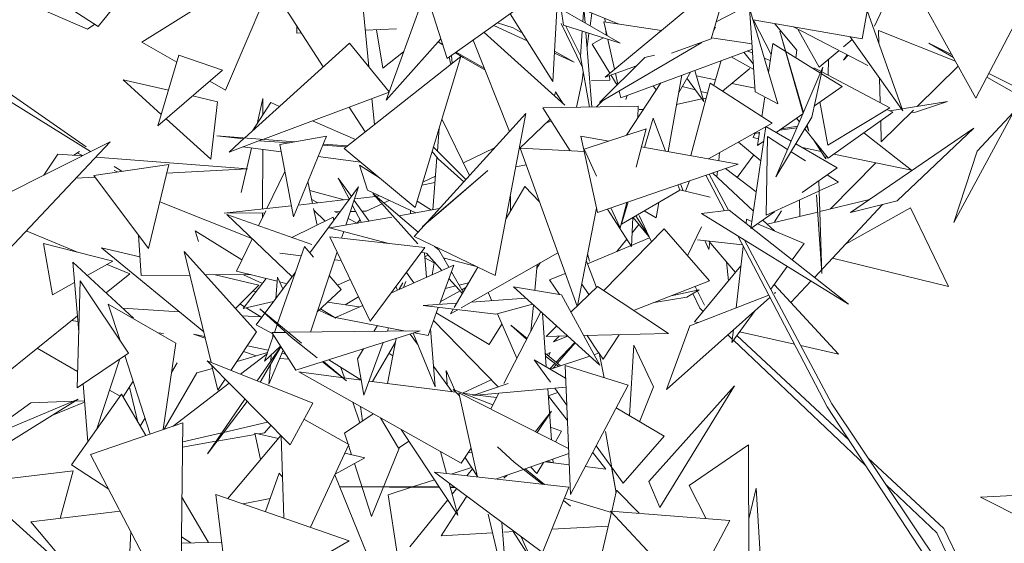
# Model space of a CAD drawing. Header units: metres. Extents: x -14.5 to 13.1, y -18.9 to 3.3.
# Tile 152 of 216: x 10.606 to 10.825, y 2.914 to 3.031. Entities that reach past the tile are written whole.
import ezdxf

# ---------------------------------------------------------------- set-up
doc = ezdxf.new("R2010")
doc.units = ezdxf.units.M
doc.layers.add('G-IMPT', color=7, linetype='Continuous', lineweight=5)
doc.layers.add('L-PLNT', color=7, linetype='Continuous', lineweight=5, true_color=0x005900)

# ---------------------------------------------------------------- blocks, each defined once
blk = doc.blocks.new('ÁRVORES ORNAMENTAIS - Pequeno e Médio Porte - Ipê-roxo-2940656-CORTE_CALÇADA')
at = {"layer": 'G-IMPT', "color": 253, "true_color": 0xaaaaaa}
for p, q in [((6.94235, 3.02951), (6.9649, 3.05747)), ((7.02009, 3.02235), (7.00992, 3.0541)), ((7.0436, 3.01727), (7.04544, 3.0503)), ((6.95212, 3.02604), (6.98391, 3.04612)), ((6.9707, 3.01534), (6.98391, 3.04612)), ((6.92314, 3.04196), (6.94235, 3.02951)), ((7.0832, 3.04137), (7.05524, 3.01826)), ((7.0832, 3.04137), (7.07888, 3.02674)), ((7.12146, 3.04317), (7.13783, 3.01356)), ((7.11252, 3.02676), (7.11476, 3.0394)), ((6.98161, 3.0374), (6.99248, 3.02051)), ((7.00653, 3.0131), (7.01527, 3.0374)), ((6.93998, 3.02893), (6.92347, 3.03608)), ((7.00109, 3.03645), (7.00265, 3.02049)), ((7.02009, 3.02235), (7.03776, 3.03494)), ((7.05864, 3.02576), (7.04546, 3.03337)), ((7.04597, 3.02977), (7.04546, 3.03337)), ((7.05029, 3.03058), (7.05051, 3.03375)), ((7.05079, 3.03029), (7.05051, 3.03375)), ((7.05051, 3.03325), (7.05819, 3.0301)), ((7.0519, 3.02965), (7.05232, 3.03251)), ((7.08671, 3.03403), (7.08001, 3.03055)), ((7.08742, 3.0336), (7.09369, 3.01228)), ((7.08742, 3.0336), (7.0887, 3.01499)), ((7.11364, 3.03305), (7.12156, 3.01076)), ((7.11523, 3.02956), (7.1171, 3.03349)), ((7.14806, 3.03309), (7.13783, 3.01356)), ((7.03478, 3.02919), (7.03132, 3.03035)), ((7.03412, 3.03235), (7.0436, 3.01727)), ((7.055, 3.03058), (7.06781, 3.02865)), ((7.055, 3.03058), (7.05569, 3.02746)), ((7.0552, 3.03133), (7.05526, 3.03054)), ((7.11252, 3.02676), (7.0882, 3.03097)), ((7.09224, 3.02328), (7.08829, 3.03095)), ((6.93998, 3.02893), (6.94161, 3.02999)), ((6.9866, 3.02805), (6.98662, 3.02963)), ((6.9866, 3.02805), (6.9876, 3.02809)), ((7.00185, 3.02868), (7.00877, 3.02896)), ((7.00579, 3.02024), (7.00432, 3.02878)), ((7.04627, 3.01201), (7.0283, 3.0282)), ((7.03791, 3.02632), (7.03046, 3.02974)), ((7.03478, 3.02919), (7.03683, 3.02803)), ((7.05017, 3.0205), (7.04545, 3.03021)), ((7.05864, 3.02576), (7.04597, 3.02977)), ((7.04978, 3.02307), (7.04653, 3.02959)), ((7.04976, 3.02279), (7.05015, 3.02845)), ((7.05228, 3.01158), (7.05096, 3.02819)), ((7.05539, 3.0288), (7.05549, 3.02758)), ((7.07942, 3.02855), (7.07986, 3.02934)), ((7.09791, 3.02424), (7.09305, 3.03013)), ((7.09416, 3.02848), (7.09942, 3.01035)), ((7.09416, 3.02848), (7.09932, 3.01013)), ((7.11373, 3.02084), (7.09717, 3.02942)), ((7.1029, 3.02046), (7.09818, 3.02889)), ((7.13329, 3.02178), (7.11611, 3.02864)), ((7.11611, 3.02864), (7.11618, 3.0259)), ((6.95988, 3.02157), (6.95212, 3.02604)), ((7.01866, 3.02679), (7.00653, 3.0131)), ((7.01804, 3.02609), (7.0191, 3.02542)), ((7.01807, 3.02612), (7.01906, 3.02555)), ((7.02585, 3.02645), (7.03396, 3.00614)), ((7.05122, 3.02496), (7.05166, 3.02797)), ((7.05482, 3.02697), (7.05235, 3.0256)), ((7.05401, 3.01256), (7.07676, 3.02592)), ((7.05587, 3.02663), (7.05734, 3.01999)), ((7.07003, 3.02357), (7.07888, 3.02674)), ((7.07895, 3.02698), (7.08797, 3.02562)), ((7.11027, 3.02658), (7.10833, 3.02497)), ((7.12156, 3.01076), (7.1098, 3.02723)), ((6.93972, 3.0027), (6.90909, 3.02396)), ((6.99833, 3.0258), (6.97499, 3.0047)), ((7.00718, 3.01493), (6.99833, 3.0258)), ((7.00579, 3.02024), (7.01039, 3.02383)), ((7.02193, 3.02366), (7.02367, 3.02258)), ((7.02212, 3.0238), (7.02834, 3.02022)), ((7.04398, 3.024), (7.04835, 3.02153)), ((7.05629, 3.01913), (7.05235, 3.0256)), ((7.08805, 3.02448), (7.05874, 3.01364)), ((7.08828, 3.02112), (7.08616, 3.02378)), ((7.08812, 3.02356), (7.08691, 3.02406)), ((7.09164, 3.01927), (7.0926, 3.02573)), ((7.1032, 3.01914), (7.0926, 3.02573)), ((7.09791, 3.02424), (7.09776, 3.02252)), ((7.10734, 3.02415), (7.1029, 3.02046)), ((7.13285, 3.02257), (7.12733, 3.02577)), ((7.13252, 3.02317), (7.12733, 3.02577)), ((6.95564, 3.0074), (6.96035, 3.02316)), ((6.97003, 3.01978), (6.96035, 3.02316)), ((6.99717, 3.00238), (7.0231, 3.02281)), ((7.0231, 3.02281), (7.01295, 2.9892)), ((7.02052, 3.02266), (7.02088, 3.02105)), ((7.02101, 3.02301), (7.02122, 3.02132)), ((7.02367, 3.02258), (7.02849, 3.01985)), ((7.04835, 3.02153), (7.04395, 3.02355)), ((7.04976, 3.02279), (7.0518, 3.01157)), ((7.06407, 3.02258), (7.05401, 3.01256)), ((7.06407, 3.02258), (7.06625, 3.02315)), ((7.07945, 3.01636), (7.08109, 3.02191)), ((7.08331, 3.02273), (7.08836, 3.01993)), ((7.09203, 3.02191), (7.0907, 3.02247)), ((7.10501, 3.02221), (7.10492, 3.01865)), ((7.10835, 3.02198), (7.10913, 3.02323)), ((7.10835, 3.02198), (7.10937, 3.0231)), ((6.97003, 3.01978), (6.95564, 3.0074)), ((7.05011, 3.01739), (7.05039, 3.01932)), ((7.05524, 3.01826), (7.06227, 3.02078)), ((7.07159, 3.01468), (7.07424, 3.01937)), ((7.07522, 3.01973), (7.07724, 3.01279)), ((7.08138, 3.01511), (7.0875, 3.02019)), ((7.10376, 3.02045), (7.09324, 2.996)), ((7.10376, 3.02045), (7.10129, 3.0093)), ((7.1017, 3.02034), (7.10335, 3.01948)), ((7.10353, 3.01938), (7.11867, 3.01143)), ((7.13388, 3.02071), (7.12471, 3.0117)), ((6.95801, 3.0153), (6.9479, 3.01765)), ((6.9479, 3.01765), (6.9564, 3.00994)), ((6.9707, 3.01534), (6.96721, 3.01735)), ((7.05013, 3.01739), (7.04888, 3.01152)), ((7.05224, 3.01745), (7.05628, 3.01756)), ((7.0562, 3.0186), (7.05628, 3.01756)), ((7.05792, 3.01645), (7.05654, 3.01872)), ((7.05754, 3.01908), (7.05808, 3.01661)), ((7.0723, 3.01866), (7.06926, 3.00164)), ((7.07347, 3.01801), (7.07724, 3.01279)), ((7.07982, 3.01761), (7.07557, 3.01852)), ((7.10801, 3.01615), (7.10344, 3.01899)), ((7.11638, 3.01801), (7.11652, 3.01256)), ((7.16394, 3.00456), (7.14029, 3.01826)), ((7.16153, 3.00863), (7.14072, 3.01906)), ((7.00717, 3.01488), (6.97905, 3.00438)), ((7.04422, 3.01497), (7.04397, 3.01408)), ((7.04422, 3.01497), (7.04594, 3.0123)), ((7.05841, 3.01514), (7.05874, 3.01364)), ((7.06003, 3.00528), (7.06763, 3.01693)), ((7.06593, 3.0163), (7.06664, 3.01541)), ((7.07241, 3.01613), (7.07537, 3.01537)), ((7.07867, 3.01686), (7.07433, 3.00075)), ((7.07658, 3.01506), (7.07809, 3.01468)), ((7.07867, 3.01686), (7.09244, 3.00796)), ((7.08865, 3.01574), (7.08346, 3.01684)), ((7.09369, 3.01228), (7.0887, 3.01499)), ((7.10185, 3.01185), (7.10801, 3.01615)), ((6.92017, 3.0144), (6.94062, 3.00164)), ((6.96892, 3.01277), (6.96338, 3.01406)), ((6.96892, 3.01277), (6.96742, 2.99994)), ((6.97776, 3.00786), (6.97906, 3.0135)), ((6.97905, 3.00987), (6.97906, 3.0135)), ((7.00334, 3.01345), (7.00391, 3.00769)), ((7.05478, 3.01301), (7.05331, 3.0116)), ((7.06016, 3.01416), (7.05987, 3.01324)), ((7.07682, 3.01337), (7.07114, 3.01215)), ((7.07779, 3.01357), (7.07705, 3.01342)), ((7.09017, 3.00943), (7.09083, 3.01384)), ((7.10309, 3.01271), (7.10485, 3.00305)), ((7.13152, 3.01282), (7.11867, 3.0107)), ((7.13152, 3.01282), (7.1244, 3.01047)), ((6.97675, 3.00629), (6.98079, 3.01259)), ((6.98079, 3.01259), (6.98276, 3.01172)), ((6.99824, 3.01155), (7.0018, 3.00603)), ((7.06264, 3.01178), (7.04136, 3.01137)), ((7.04136, 3.01137), (7.04747, 3.00186)), ((7.06264, 3.01178), (7.06251, 3.00909)), ((7.06378, 3.01102), (7.06283, 3.01099)), ((7.10485, 3.00305), (7.11867, 3.01143)), ((7.12389, 3.01088), (7.11675, 3.00386)), ((7.11932, 3.01043), (7.11796, 3.011)), ((6.95747, 3.00897), (6.96742, 2.99994)), ((6.9901, 3.00851), (6.99964, 3.00432)), ((7.03762, 3.01015), (7.01271, 2.98274)), ((7.02507, 2.99634), (7.01892, 3.00895)), ((7.0308, 2.9741), (7.03762, 3.01015)), ((7.04298, 3.00885), (7.03613, 3.00229)), ((7.04321, 3.00849), (7.04199, 3.00791)), ((7.06592, 3.00909), (7.06399, 3.00257)), ((7.06592, 3.00909), (7.06867, 3.00174)), ((7.09324, 2.996), (7.10129, 3.0093)), ((7.09334, 3.00591), (7.09929, 3.01006)), ((7.09852, 3.00827), (7.09788, 3.00908)), ((7.10496, 3.00019), (7.11932, 3.01043)), ((7.11663, 3.00851), (7.11675, 3.00386)), ((7.1244, 3.01047), (7.12333, 3.01033)), ((7.13289, 2.98584), (7.14621, 3.01041)), ((7.13813, 3.00173), (7.14621, 3.01041)), ((7.01828, 3.00684), (7.01789, 3.00179)), ((7.05059, 3.00216), (7.06436, 3.00672)), ((7.06214, 2.9982), (7.06436, 3.00672)), ((7.09244, 3.00796), (7.07827, 3.00005)), ((7.08768, 2.98453), (7.09106, 3.00722)), ((7.09668, 3.00398), (7.09106, 3.00722)), ((7.09796, 3.00696), (7.09413, 3.00646)), ((7.09811, 3.00731), (7.09451, 3.00672)), ((7.10496, 3.00019), (7.09974, 3.00675)), ((7.10062, 3.0062), (7.10011, 3.00736)), ((7.10023, 3.00756), (7.10062, 3.0062)), ((7.13739, 3.00685), (7.10991, 2.98808)), ((7.12026, 2.99066), (7.13739, 3.00685)), ((6.97475, 3.00448), (6.96877, 3.00518)), ((6.96877, 3.00518), (6.98619, 3.00382)), ((6.97498, 3.00469), (6.97152, 3.00156)), ((6.9789, 3.00432), (6.97152, 3.00156)), ((6.97832, 3.00406), (6.985, 3.0036)), ((6.98285, 3.00321), (6.99322, 3.00511)), ((6.99322, 3.00511), (6.98583, 2.98715)), ((7.04983, 3.00506), (7.05605, 3.00397)), ((7.04983, 3.00506), (7.05356, 2.98809)), ((7.08871, 3.00588), (7.08821, 3.00479)), ((7.08821, 3.00479), (7.08944, 3.00453)), ((7.08963, 3.00586), (7.08836, 3.00569)), ((7.08964, 3.00592), (7.08841, 3.00572)), ((7.08921, 3.00302), (7.08966, 3.00601)), ((7.08921, 3.00302), (7.09058, 3.00398)), ((7.09115, 2.98753), (7.09138, 3.005)), ((7.09588, 3.00213), (7.09138, 3.005)), ((7.10158, 3.00444), (7.10443, 3.00003)), ((7.11285, 3.00582), (7.12349, 2.99753)), ((6.94503, 3.00386), (6.91509, 2.98881)), ((6.91988, 2.97713), (6.94503, 3.00386)), ((6.97422, 2.99256), (6.97651, 3.00245)), ((6.97457, 3.0027), (6.98314, 3.0016)), ((6.97898, 2.98888), (6.97902, 3.00213)), ((6.98285, 3.00321), (6.98583, 2.98715)), ((6.99239, 3.00309), (6.99762, 3.00273)), ((6.99249, 3.00332), (6.99784, 3.00291)), ((6.99717, 3.00238), (7.01295, 2.9892)), ((7.02425, 2.99545), (7.01701, 3.00266)), ((7.03064, 3.00248), (7.0237, 2.99916)), ((7.05057, 3.00171), (7.03631, 3.00243)), ((7.04902, 2.96725), (7.03631, 3.00243)), ((7.05059, 3.00216), (7.05334, 2.99615)), ((7.06331, 3.00269), (7.08489, 2.99889)), ((7.08993, 2.99962), (7.08492, 3.00377)), ((7.10696, 2.99805), (7.09771, 3.00339)), ((7.0992, 3.00253), (7.10336, 3.00167)), ((7.13813, 3.00173), (7.13289, 2.98584)), ((6.9334, 3.00111), (6.93024, 2.99642)), ((6.9334, 3.00111), (6.93873, 3.00069)), ((6.93821, 3.00169), (6.93693, 3.00083)), ((6.9377, 3.00135), (6.9389, 3.00078)), ((6.94183, 3.00045), (6.97561, 2.99784)), ((6.99134, 3.00054), (7.00085, 2.99931)), ((7.01805, 3.00001), (7.01673, 3.0017)), ((7.01778, 3.00036), (7.01688, 2.98869)), ((7.02377, 2.99491), (7.01805, 3.00001)), ((7.08074, 3.00143), (7.08054, 2.99965)), ((7.08838, 3.0009), (7.08468, 2.99591)), ((7.09985, 2.99959), (7.09665, 3.00163)), ((7.10445, 3.00084), (7.10443, 3.00003)), ((7.10621, 3.00109), (7.12349, 2.99753)), ((6.94137, 2.99635), (6.95808, 2.9988)), ((6.9459, 2.99746), (6.94663, 2.99712)), ((6.94594, 2.99833), (6.94764, 2.99727)), ((6.95808, 2.9988), (6.95357, 2.98008)), ((6.95761, 2.99685), (6.97561, 2.99784)), ((7.00055, 2.9986), (7.00233, 2.99303)), ((7.00055, 2.9986), (7.00501, 2.99583)), ((7.01461, 2.985), (7.02912, 2.99746)), ((7.01821, 2.98805), (7.02912, 2.99746)), ((7.03767, 2.99869), (7.03536, 2.99824)), ((7.08489, 2.99889), (7.05356, 2.98809)), ((7.0889, 2.9927), (7.08204, 2.9979)), ((7.09916, 2.99258), (7.10696, 2.99805)), ((7.11551, 2.99917), (7.10541, 2.98888)), ((6.9374, 2.99575), (6.94164, 2.99598)), ((6.94137, 2.99635), (6.95357, 2.98008)), ((6.97994, 2.98898), (6.98396, 2.99721)), ((6.99877, 2.99162), (6.99578, 2.99575)), ((6.99578, 2.99575), (6.99831, 2.991)), ((7.01745, 2.99617), (7.01465, 2.99483)), ((7.07407, 2.99516), (7.07318, 2.99283)), ((7.08186, 2.98847), (7.0777, 2.99641)), ((7.08276, 2.98858), (7.07844, 2.99666)), ((7.07919, 2.99692), (7.08826, 2.98841)), ((7.08028, 2.9973), (7.08014, 2.99603)), ((7.10355, 2.97448), (7.10286, 2.99518)), ((7.10725, 2.99486), (7.10472, 2.99648)), ((6.9901, 2.99011), (6.98905, 2.99498)), ((6.99714, 2.9909), (6.98947, 2.99302)), ((6.98949, 2.97912), (7.00037, 2.99378)), ((7.00037, 2.99378), (6.99755, 2.9853)), ((7.00233, 2.99303), (7.01307, 2.98802)), ((7.01734, 2.99474), (7.01445, 2.99418)), ((7.03319, 2.98676), (7.03735, 2.99391)), ((7.04063, 2.99048), (7.03735, 2.99391)), ((7.05893, 2.98551), (7.07192, 2.99303)), ((7.07146, 2.99426), (7.07192, 2.99303)), ((7.07188, 2.99314), (7.07864, 2.99152)), ((7.07266, 2.99295), (7.07201, 2.99445)), ((7.10294, 2.99289), (7.10725, 2.99486)), ((6.99829, 2.99103), (6.9869, 2.98976)), ((6.9913, 2.99025), (6.98991, 2.99096)), ((7.0027, 2.9862), (6.99938, 2.99079)), ((7.00413, 2.99168), (6.9995, 2.99116)), ((7.01356, 2.98114), (7.00355, 2.99233)), ((7.00355, 2.99233), (7.0136, 2.98372)), ((7.00502, 2.99178), (7.00429, 2.9917)), ((7.00601, 2.99022), (7.00718, 2.99077)), ((7.0342, 2.99174), (7.03417, 2.98844)), ((7.09115, 2.98753), (7.10282, 2.99284)), ((7.09854, 2.99089), (7.09865, 2.98726)), ((7.10355, 2.97448), (7.10232, 2.992)), ((7.10309, 2.98832), (7.11415, 2.99097)), ((6.95607, 2.99046), (6.97659, 2.98231)), ((6.98537, 2.98959), (6.97044, 2.98792)), ((6.99113, 2.98529), (6.99034, 2.98899)), ((6.99292, 2.98617), (6.99042, 2.98861)), ((6.99901, 2.98968), (7.00102, 2.9859)), ((7.00207, 2.98838), (7.00561, 2.99003)), ((7.01835, 2.98895), (7.00934, 2.98737)), ((7.0119, 2.98857), (7.01192, 2.98782)), ((7.01338, 2.99065), (7.01661, 2.98865)), ((7.05335, 2.98907), (7.0491, 2.96732)), ((7.05582, 2.98887), (7.06115, 2.98056)), ((7.05656, 2.98912), (7.05861, 2.98465)), ((7.05861, 2.98465), (7.06009, 2.99034)), ((7.0604, 2.99045), (7.05893, 2.98551)), ((7.06724, 2.99032), (7.06663, 2.98692)), ((7.08291, 2.98859), (7.0767, 2.98788)), ((7.08291, 2.98859), (7.08772, 2.9848)), ((7.10187, 2.97364), (7.11702, 2.98985)), ((7.10882, 2.98108), (7.12329, 2.98917)), ((7.12026, 2.99066), (7.10991, 2.98808)), ((7.12329, 2.98917), (7.13171, 2.97159)), ((6.97948, 2.98805), (6.97044, 2.98792)), ((6.98554, 2.97379), (6.97099, 2.98763)), ((6.98991, 2.98094), (6.97099, 2.98763)), ((6.97806, 2.98514), (6.97967, 2.98844)), ((6.97898, 2.98702), (6.97898, 2.98805)), ((6.98546, 2.98252), (6.99466, 2.98703)), ((7.00777, 2.98709), (6.9939, 2.98465)), ((6.99466, 2.98703), (6.99482, 2.9863)), ((6.99597, 2.98784), (6.99499, 2.98835)), ((6.9963, 2.9883), (6.99512, 2.98828)), ((7.00005, 2.98573), (6.99804, 2.98677)), ((6.99972, 2.98835), (6.99856, 2.98833)), ((7.00068, 2.98654), (7.00006, 2.98574)), ((7.00207, 2.98838), (7.00113, 2.98837)), ((7.01461, 2.985), (7.01821, 2.98805)), ((7.06146, 2.98697), (7.06115, 2.98056)), ((7.06149, 2.98699), (7.06502, 2.98272)), ((7.06207, 2.98732), (7.06496, 2.98285)), ((7.06556, 2.98157), (7.06283, 2.98739)), ((7.06398, 2.98843), (7.06663, 2.98692)), ((7.10944, 2.96767), (7.0767, 2.98788)), ((7.08663, 2.98566), (7.08674, 2.9866)), ((7.08791, 2.9861), (7.08674, 2.9866)), ((7.08768, 2.98453), (7.09294, 2.98822)), ((7.09038, 2.98642), (7.09294, 2.98402)), ((7.09135, 2.98551), (7.10259, 2.9882)), ((7.09452, 2.98844), (7.09294, 2.98603)), ((7.00711, 2.9812), (6.9939, 2.98465)), ((7.06837, 2.98444), (7.05493, 2.97069)), ((7.0613, 2.98359), (7.06279, 2.98541)), ((7.06837, 2.98444), (7.07852, 2.97287)), ((7.07362, 2.97845), (7.07669, 2.98494)), ((7.08788, 2.98467), (7.10944, 2.96767)), ((7.09956, 2.98119), (7.08917, 2.98558)), ((6.93774, 2.97926), (6.92632, 2.98398)), ((6.95134, 2.98306), (6.95195, 2.9741)), ((6.96398, 2.98402), (6.96472, 2.98166)), ((6.96398, 2.98402), (6.97436, 2.97757)), ((6.97313, 2.97506), (6.97665, 2.98225)), ((7.01514, 2.98029), (6.99394, 2.98269)), ((6.99394, 2.98269), (7.00295, 2.96391)), ((6.99706, 2.98383), (6.99658, 2.98239)), ((7.0308, 2.9741), (7.01271, 2.98274)), ((7.06513, 2.98249), (7.05131, 2.97664)), ((7.05787, 2.97941), (7.06012, 2.98216)), ((7.08581, 2.98093), (7.07582, 2.98202)), ((7.10472, 2.9448), (7.08478, 2.98289)), ((6.94566, 2.97723), (6.93017, 2.98119)), ((6.93216, 2.96975), (6.93017, 2.98119)), ((6.95167, 2.97821), (6.94314, 2.98024)), ((6.96586, 2.9615), (6.94314, 2.98024)), ((6.98829, 2.98053), (6.98231, 2.96338)), ((6.98829, 2.98053), (6.9903, 2.97817)), ((7.01514, 2.98029), (7.00295, 2.96391)), ((7.01729, 2.98055), (7.01822, 2.97976)), ((7.07835, 2.97985), (7.07749, 2.98183)), ((7.07854, 2.98152), (7.07835, 2.97985)), ((7.08429, 2.97474), (7.07836, 2.98174)), ((7.0844, 2.96687), (7.08602, 2.98052)), ((7.10576, 2.94553), (7.0863, 2.98195)), ((7.09956, 2.98119), (7.09691, 2.97755)), ((6.97764, 2.96151), (6.96154, 2.97938)), ((6.96154, 2.97938), (6.9675, 2.95471)), ((6.98284, 2.97906), (6.98757, 2.97848)), ((6.99556, 2.97931), (6.98962, 2.96147)), ((7.01569, 2.97896), (7.0144, 2.97929)), ((7.01501, 2.97913), (7.01545, 2.97368)), ((7.01509, 2.97819), (7.01581, 2.97863)), ((7.01717, 2.9769), (7.0151, 2.97797)), ((7.01888, 2.9752), (7.01547, 2.97901)), ((7.02045, 2.97589), (7.01822, 2.97976)), ((7.02661, 2.9761), (7.01921, 2.97803)), ((7.04473, 2.97912), (7.02323, 2.96687)), ((7.05177, 2.97724), (7.05135, 2.97887)), ((7.10588, 2.97793), (7.13171, 2.97159)), ((6.93673, 2.97702), (6.93802, 2.96153)), ((6.93673, 2.97702), (6.95022, 2.96457)), ((6.94566, 2.97723), (6.93994, 2.97406)), ((6.94939, 2.97444), (6.94436, 2.97652)), ((6.99498, 2.97756), (6.99649, 2.97738)), ((7.02157, 2.97638), (7.00766, 2.97024)), ((7.01673, 2.97424), (7.01717, 2.9769)), ((7.02157, 2.97638), (7.01835, 2.96762)), ((7.02165, 2.96692), (7.02691, 2.97596)), ((7.04014, 2.9765), (7.03958, 2.97073)), ((7.04006, 2.9757), (7.0408, 2.97688)), ((7.05108, 2.97724), (7.05332, 2.97143)), ((7.07516, 2.96376), (7.0855, 2.97619)), ((7.08225, 2.97714), (7.08274, 2.97287)), ((7.09583, 2.97607), (7.09214, 2.97102)), ((6.94939, 2.97444), (6.94412, 2.9702)), ((6.95195, 2.9741), (6.9628, 2.97417)), ((6.96621, 2.97419), (6.97633, 2.97426)), ((6.97813, 2.97188), (6.9684, 2.97421)), ((6.97313, 2.97506), (6.98222, 2.97279)), ((6.97464, 2.96671), (6.9798, 2.97339)), ((6.97473, 2.97425), (6.97893, 2.97227)), ((6.97756, 2.96305), (6.9863, 2.97482)), ((6.98229, 2.97371), (6.98191, 2.96891)), ((6.98352, 2.97108), (6.98229, 2.97371)), ((6.99381, 2.97405), (6.99644, 2.97095)), ((7.01266, 2.97245), (7.01101, 2.97473)), ((7.02348, 2.97006), (7.02048, 2.97342)), ((7.02365, 2.97037), (7.02102, 2.97491)), ((7.04638, 2.97455), (7.04289, 2.97307)), ((6.93711, 2.97249), (6.93216, 2.96975)), ((6.93768, 2.94907), (6.93834, 2.97287)), ((6.9491, 2.95678), (6.93834, 2.97287)), ((6.97813, 2.97188), (6.97292, 2.96675)), ((6.98279, 2.97265), (6.98439, 2.97225)), ((6.99565, 2.97188), (6.99851, 2.97317)), ((7.00864, 2.97156), (7.00902, 2.97084)), ((7.01021, 2.9724), (7.00937, 2.97099)), ((7.01085, 2.97274), (7.01036, 2.97143)), ((7.02198, 2.97174), (7.01966, 2.97118)), ((7.02485, 2.97242), (7.02275, 2.97192)), ((7.02336, 2.97088), (7.02424, 2.97138)), ((7.04557, 2.96974), (7.03484, 2.97152)), ((7.05405, 2.95411), (7.03484, 2.97152)), ((7.04509, 2.96982), (7.04289, 2.97307)), ((7.04764, 2.96591), (7.05352, 2.97162)), ((7.05166, 2.96982), (7.05004, 2.97214)), ((7.06935, 2.96112), (7.05352, 2.97162)), ((7.0616, 2.96626), (7.07852, 2.97287)), ((7.07741, 2.96744), (7.07533, 2.97162)), ((7.10723, 2.95657), (7.09294, 2.972)), ((7.09662, 2.96802), (7.1011, 2.97281)), ((6.97753, 2.97045), (6.97679, 2.97056)), ((6.99644, 2.97095), (6.99112, 2.96599)), ((6.99737, 2.96754), (7.00035, 2.96933)), ((7.01855, 2.96817), (7.02295, 2.97065)), ((7.03761, 2.969), (7.02543, 2.96813)), ((7.03001, 2.96846), (7.02921, 2.97028)), ((7.04557, 2.96974), (7.05405, 2.95411)), ((7.07347, 2.96925), (7.06619, 2.96805)), ((7.09195, 2.96919), (7.0689, 2.94868)), ((7.06995, 2.96952), (7.0762, 2.97091)), ((7.07347, 2.96925), (7.0762, 2.97091)), ((7.07412, 2.96288), (7.09168, 2.9697)), ((7.07632, 2.96679), (7.07475, 2.97003)), ((7.09294, 2.97019), (7.09316, 2.97027)), ((7.09316, 2.97027), (7.09294, 2.97008)), ((6.94723, 2.95958), (6.94459, 2.96771)), ((6.94459, 2.96771), (6.95965, 2.95903)), ((6.94782, 2.96679), (6.96041, 2.966)), ((6.97494, 2.9671), (6.97393, 2.96774)), ((6.97464, 2.96671), (6.98142, 2.96826)), ((6.97878, 2.96469), (6.97532, 2.96687)), ((6.97834, 2.96667), (6.98763, 2.95897)), ((6.97834, 2.96667), (6.98543, 2.96025)), ((6.99187, 2.96668), (6.99529, 2.96455)), ((7.00051, 2.96708), (6.99341, 2.96812)), ((7.00127, 2.96741), (6.99521, 2.96473)), ((7.02222, 2.9679), (7.01474, 2.96737)), ((7.03089, 2.96546), (7.01474, 2.96737)), ((7.01811, 2.96697), (7.01582, 2.96074)), ((7.03089, 2.96546), (7.03906, 2.96769)), ((7.03927, 2.9675), (7.0387, 2.96159)), ((7.07708, 2.96607), (7.07632, 2.96679)), ((6.93773, 2.96507), (6.91798, 2.94921)), ((6.97439, 2.96512), (6.97851, 2.96486)), ((6.9915, 2.96634), (6.99529, 2.96455)), ((6.99521, 2.96473), (7.01083, 2.9617)), ((7.02945, 2.95873), (7.01766, 2.96576)), ((7.02083, 2.96551), (7.02145, 2.96658)), ((7.02249, 2.96645), (7.02083, 2.96551)), ((7.03563, 2.95565), (7.03127, 2.96557)), ((7.03271, 2.95001), (7.04097, 2.96596)), ((7.0413, 2.96566), (7.04215, 2.95374)), ((7.0887, 2.9663), (7.08349, 2.95915)), ((6.93783, 2.96382), (6.93642, 2.96402)), ((6.97756, 2.96305), (6.98125, 2.96107)), ((6.98223, 2.96314), (6.98162, 2.96138)), ((7.00454, 2.96292), (7.00377, 2.96163)), ((7.00705, 2.96244), (7.00676, 2.96166)), ((7.01705, 2.96408), (7.03142, 2.94926)), ((7.02945, 2.95873), (7.03229, 2.96326)), ((7.03427, 2.96303), (7.0379, 2.96003)), ((7.03427, 2.96303), (7.0378, 2.95985)), ((7.04209, 2.96051), (7.04445, 2.9628)), ((7.07412, 2.96288), (7.0689, 2.94868)), ((7.07516, 2.96376), (7.07594, 2.96359)), ((6.95693, 2.96113), (6.95571, 2.9613)), ((6.96618, 2.96014), (6.96361, 2.96104)), ((6.96361, 2.96104), (6.9661, 2.9605)), ((6.97764, 2.96151), (6.97194, 2.95293)), ((6.98142, 2.96081), (6.97941, 2.95503)), ((6.98106, 2.96137), (6.98415, 2.96141)), ((6.98106, 2.96137), (6.98641, 2.95297)), ((6.98128, 2.96102), (6.98122, 2.96023)), ((6.98495, 2.96142), (7.01406, 2.96174)), ((6.99115, 2.95576), (6.98543, 2.96025)), ((7.01406, 2.96174), (6.98641, 2.95297)), ((7.01187, 2.96104), (7.01349, 2.95881)), ((7.01249, 2.96124), (7.0174, 2.94929)), ((7.01277, 2.96133), (7.01582, 2.96074)), ((7.01636, 2.96223), (7.0174, 2.94929)), ((7.04209, 2.96051), (7.04687, 2.96061)), ((7.04504, 2.96057), (7.04379, 2.95929)), ((7.04379, 2.95929), (7.04696, 2.96053)), ((7.05047, 2.96069), (7.06935, 2.96112)), ((7.05386, 2.9568), (7.05123, 2.96071)), ((7.05479, 2.95543), (7.05841, 2.96087)), ((7.08358, 2.95992), (7.08258, 2.96086)), ((7.08349, 2.95915), (7.08382, 2.96196)), ((7.10957, 2.93741), (7.08462, 2.96071)), ((7.0852, 2.96151), (7.0974, 2.95877)), ((6.93778, 2.95267), (6.9288, 2.9579)), ((6.95684, 2.93975), (6.95965, 2.95903)), ((6.97559, 2.95843), (6.98024, 2.95741)), ((6.97779, 2.9506), (6.98304, 2.95826)), ((6.98307, 2.95822), (6.97845, 2.95034)), ((6.98297, 2.95836), (6.97941, 2.95503)), ((7.00583, 2.95913), (7.00151, 2.94742)), ((7.00345, 2.95047), (7.00855, 2.95922)), ((7.0087, 2.96004), (7.0068, 2.95004)), ((7.04431, 2.95473), (7.04848, 2.95915)), ((7.0446, 2.95449), (7.0486, 2.95904)), ((7.06168, 2.95853), (7.06066, 2.94283)), ((7.06602, 2.9493), (7.06168, 2.95853)), ((7.11326, 2.93179), (7.08385, 2.95966)), ((7.09886, 2.95845), (7.10723, 2.95657)), ((6.9491, 2.95678), (6.93768, 2.94907)), ((6.95397, 2.93877), (6.94831, 2.95625)), ((6.97328, 2.95495), (6.98006, 2.95689)), ((6.97407, 2.95208), (6.97996, 2.95663)), ((6.97757, 2.95618), (6.97475, 2.95716)), ((6.98358, 2.95741), (6.9804, 2.94991)), ((6.98092, 2.95644), (6.9808, 2.95499)), ((6.9833, 2.95675), (6.98412, 2.95657)), ((7.00144, 2.95773), (7.0001, 2.95549)), ((7.00797, 2.95618), (7.0071, 2.95674)), ((7.04194, 2.95669), (7.04529, 2.95392)), ((7.04495, 2.95381), (7.04198, 2.95614)), ((7.04305, 2.95689), (7.04218, 2.95649)), ((7.04305, 2.95689), (7.04262, 2.95613)), ((7.04309, 2.95318), (7.05183, 2.95612)), ((7.05278, 2.95644), (7.05395, 2.95683)), ((7.05501, 2.95132), (7.05395, 2.95683)), ((7.05479, 2.95543), (7.05399, 2.95661)), ((6.94196, 2.93973), (6.94721, 2.9555)), ((6.95995, 2.9546), (6.95869, 2.95245)), ((6.9851, 2.93636), (6.9666, 2.95506)), ((6.9666, 2.95506), (6.99016, 2.94567)), ((6.96767, 2.95398), (6.96899, 2.94851)), ((6.98074, 2.95425), (6.9804, 2.94991)), ((6.98282, 2.95561), (6.98481, 2.95547)), ((6.99769, 2.95064), (6.99233, 2.95484)), ((6.99254, 2.95491), (6.99769, 2.95064)), ((7.00086, 2.95081), (6.99373, 2.95529)), ((6.99641, 2.95361), (6.9972, 2.95128)), ((7.00151, 2.94742), (7.0001, 2.95549)), ((7.01703, 2.9539), (7.02117, 2.94818)), ((7.04306, 2.95033), (7.03946, 2.95532)), ((7.03946, 2.95532), (7.04644, 2.95121)), ((7.04293, 2.95328), (7.04408, 2.95449)), ((7.04359, 2.95335), (7.04439, 2.95425)), ((7.06036, 2.94965), (7.04632, 2.95404)), ((7.04753, 2.92534), (7.04632, 2.95404)), ((6.95705, 2.93982), (6.96434, 2.95239)), ((6.96434, 2.95239), (6.96781, 2.95338)), ((7.00092, 2.9508), (6.98704, 2.9526)), ((7.0232, 2.9323), (6.98704, 2.9526)), ((7.02006, 2.94971), (7.01982, 2.95292)), ((7.01982, 2.95292), (7.0218, 2.94853)), ((6.93899, 2.94996), (6.94007, 2.93706)), ((6.95015, 2.95055), (6.94791, 2.94705)), ((6.94931, 2.94923), (6.95123, 2.94138)), ((6.95909, 2.94052), (6.97151, 2.9501)), ((6.97064, 2.95098), (6.96899, 2.94851)), ((7.02203, 2.94806), (7.00267, 2.95057)), ((7.02991, 2.95082), (7.02353, 2.94787)), ((7.02578, 2.94737), (7.03363, 2.95)), ((7.04653, 2.94917), (7.02578, 2.94737)), ((7.06036, 2.94965), (7.04753, 2.92534)), ((7.06602, 2.9493), (7.06292, 2.9415)), ((7.08406, 2.9495), (7.06502, 2.92819)), ((7.06746, 2.92243), (7.08406, 2.9495)), ((6.93642, 2.93191), (6.94756, 2.94764)), ((6.94723, 2.94718), (6.94489, 2.94854)), ((6.95297, 2.93843), (6.94756, 2.94764)), ((7.02283, 2.94727), (7.02142, 2.94868)), ((7.02142, 2.94868), (7.03026, 2.94527)), ((7.02267, 2.94796), (7.0471, 2.93556)), ((7.02267, 2.94796), (7.02684, 2.92919)), ((7.02623, 2.94752), (7.02351, 2.94787)), ((7.0311, 2.94689), (7.02674, 2.94745)), ((7.02978, 2.94435), (7.03161, 2.94787)), ((7.0425, 2.94882), (7.0433, 2.93749)), ((7.04474, 2.94799), (7.0426, 2.9473)), ((7.04261, 2.94722), (7.04683, 2.94186)), ((7.04669, 2.94529), (7.04405, 2.94895)), ((6.93792, 2.94653), (6.91226, 2.93577)), ((6.91312, 2.93116), (6.93792, 2.94653)), ((6.91533, 2.93705), (6.92735, 2.9457)), ((6.93684, 2.94608), (6.92735, 2.9457)), ((6.93933, 2.94587), (6.93204, 2.94289)), ((6.93931, 2.94618), (6.93722, 2.94609)), ((6.9667, 2.9344), (6.97502, 2.94655)), ((6.9667, 2.9344), (6.97552, 2.94604)), ((6.9851, 2.93636), (6.99016, 2.94567)), ((6.99907, 2.94585), (7.00064, 2.94129)), ((7.0008, 2.94488), (7.0012, 2.94167)), ((7.14232, 2.88753), (7.10472, 2.9448)), ((7.14376, 2.88866), (7.10576, 2.94553)), ((6.99725, 2.93899), (7.00361, 2.9433)), ((7.03974, 2.9393), (7.04334, 2.9439)), ((7.04334, 2.9439), (7.04009, 2.93912)), ((7.05769, 2.94458), (7.06839, 2.93828)), ((6.96125, 2.94126), (6.94068, 2.93423)), ((6.95281, 2.94237), (6.95173, 2.94053)), ((6.96125, 2.94126), (6.96064, 2.89581)), ((6.98009, 2.94142), (6.97029, 2.93914)), ((6.9794, 2.93902), (6.98083, 2.94067)), ((6.99817, 2.93642), (6.98819, 2.94205)), ((7.00926, 2.93566), (7.00522, 2.94239)), ((7.0431, 2.94033), (7.04555, 2.93939)), ((6.96988, 2.93904), (6.96119, 2.93701)), ((6.97733, 2.93866), (6.96881, 2.93719)), ((6.97121, 2.92441), (6.98304, 2.93844)), ((6.97853, 2.93308), (6.97727, 2.93896)), ((6.9825, 2.93779), (6.97727, 2.93896)), ((6.9794, 2.93902), (6.97804, 2.93879)), ((6.98369, 2.92008), (6.98308, 2.9384)), ((6.99805, 2.93649), (6.99725, 2.93899)), ((7.02243, 2.92074), (7.00986, 2.93979)), ((7.04418, 2.93704), (7.04555, 2.93939)), ((7.05769, 2.92567), (7.05533, 2.93935)), ((7.05928, 2.92781), (7.06839, 2.93828)), ((6.96858, 2.93715), (6.96117, 2.93586)), ((6.99817, 2.93642), (6.98964, 2.91801)), ((6.99879, 2.93416), (6.99811, 2.93629)), ((7.01157, 2.93721), (7.00926, 2.93566)), ((7.05928, 2.92781), (7.05325, 2.93618)), ((7.08722, 2.93636), (7.07396, 2.92734)), ((7.08722, 2.93636), (7.08729, 2.90108)), ((6.96064, 2.89581), (6.94068, 2.93423)), ((7.00176, 2.9335), (6.99728, 2.9345)), ((7.0032, 2.92042), (7.00948, 2.93581)), ((7.01994, 2.92996), (7.0186, 2.93488)), ((7.0254, 2.93566), (7.0232, 2.9323)), ((7.02475, 2.93467), (7.02565, 2.93456)), ((7.03128, 2.93591), (7.03499, 2.93254)), ((7.04715, 2.93442), (7.03726, 2.93097)), ((7.05248, 2.93471), (7.05543, 2.93096)), ((6.93642, 2.93191), (6.9447, 2.92649)), ((6.99513, 2.92985), (7.00176, 2.9335)), ((7.0032, 2.92042), (6.99942, 2.93221)), ((7.02405, 2.9336), (7.02681, 2.92933)), ((7.04135, 2.92757), (7.03499, 2.93254)), ((7.04008, 2.93), (7.04151, 2.93245)), ((7.04192, 2.9326), (7.04725, 2.93195)), ((7.0424, 2.93276), (7.04366, 2.93238)), ((7.04361, 2.93318), (7.04366, 2.93238)), ((7.13065, 2.91773), (7.11386, 2.93341)), ((6.91967, 2.92854), (6.93679, 2.93061)), ((6.93387, 2.91999), (6.93679, 2.93061)), ((6.98264, 2.93008), (6.97963, 2.92149)), ((6.98264, 2.93008), (6.98339, 2.92916)), ((6.99504, 2.92968), (7.00431, 2.90688)), ((7.04714, 2.92692), (7.01724, 2.93026)), ((7.01724, 2.93026), (7.04131, 2.91237)), ((7.021, 2.92984), (7.02552, 2.93132)), ((7.02572, 2.93101), (7.02447, 2.92945)), ((7.03708, 2.93091), (7.03084, 2.92874)), ((7.03271, 2.92892), (7.03342, 2.92964)), ((7.03747, 2.93105), (7.04173, 2.92752)), ((7.04008, 2.93), (7.03863, 2.93145)), ((7.0508, 2.93152), (7.05543, 2.93096)), ((7.05668, 2.93142), (7.05768, 2.92565)), ((7.01234, 2.927), (7.01724, 2.92861)), ((7.02243, 2.92074), (7.02051, 2.92783)), ((7.06746, 2.92243), (7.06502, 2.92819)), ((7.07774, 2.91991), (7.07396, 2.92734)), ((7.12913, 2.91676), (7.11783, 2.92746)), ((6.93455, 2.90942), (6.91689, 2.92535)), ((6.96858, 2.92532), (6.99825, 2.91503)), ((6.96858, 2.92532), (6.97175, 2.89971)), ((7.01832, 2.92698), (6.99611, 2.92705)), ((7.01839, 2.92688), (6.99611, 2.92704)), ((7.00694, 2.92523), (7.0121, 2.92692)), ((7.00694, 2.92523), (7.00898, 2.91215)), ((7.02167, 2.92697), (7.02075, 2.92698)), ((7.02183, 2.92685), (7.02078, 2.92686)), ((7.02217, 2.9266), (7.02118, 2.92536)), ((7.04714, 2.92692), (7.04131, 2.91237)), ((7.05782, 2.92625), (7.05672, 2.92155)), ((7.05782, 2.92625), (7.06283, 2.92118)), ((7.08725, 2.91991), (7.08889, 2.92672)), ((7.09055, 2.89959), (7.08889, 2.92672)), ((7.15316, 2.92542), (7.13881, 2.92474)), ((6.96694, 2.91461), (6.96102, 2.92469)), ((6.97465, 2.92321), (6.98065, 2.9244)), ((7.0202, 2.92413), (7.0118, 2.91367)), ((7.02223, 2.92151), (7.02444, 2.92491)), ((7.04755, 2.92271), (7.04595, 2.92396)), ((7.04597, 2.92401), (7.04755, 2.92271)), ((7.04617, 2.92451), (7.05665, 2.92128)), ((7.15436, 2.91684), (7.13881, 2.92474)), ((6.94725, 2.92158), (6.92738, 2.91922)), ((7.01873, 2.91614), (7.02208, 2.92128)), ((7.02922, 2.92096), (7.03271, 2.90607)), ((7.05667, 2.92136), (7.05276, 2.90478)), ((7.07405, 2.90272), (7.05648, 2.92157)), ((7.05648, 2.92157), (7.08305, 2.9195)), ((6.92738, 2.91922), (6.93783, 2.90682)), ((7.03326, 2.90611), (7.03229, 2.91907)), ((7.07405, 2.90272), (7.08305, 2.9195)), ((6.9496, 2.91705), (6.94916, 2.90616)), ((7.01873, 2.91614), (7.0302, 2.9168)), ((7.03271, 2.91695), (7.03498, 2.91708)), ((7.03474, 2.91706), (7.03902, 2.91045)), ((7.04339, 2.91756), (7.05595, 2.91829)), ((7.1394, 2.89517), (7.12913, 2.91676)), ((7.14653, 2.88499), (7.13065, 2.91773)), ((6.9699, 2.91467), (6.96089, 2.91448)), ((6.9609, 2.91588), (6.96298, 2.91453)), ((6.99825, 2.91503), (6.97175, 2.89971)), ((7.03655, 2.9159), (7.03902, 2.91045))]:
    blk.add_line(p, q, dxfattribs=at)

msp = doc.modelspace()

# ---------------------------------------------------------------- block references
at = {"layer": 'L-PLNT', "color": 253, "true_color": 0xaaaaaa}
msp.add_blockref('ÁRVORES ORNAMENTAIS - Pequeno e Médio Porte - Ipê-roxo-2940656-CORTE_CALÇADA', (3.68079, 0), dxfattribs=at)

doc.saveas('drawing.dxf')
